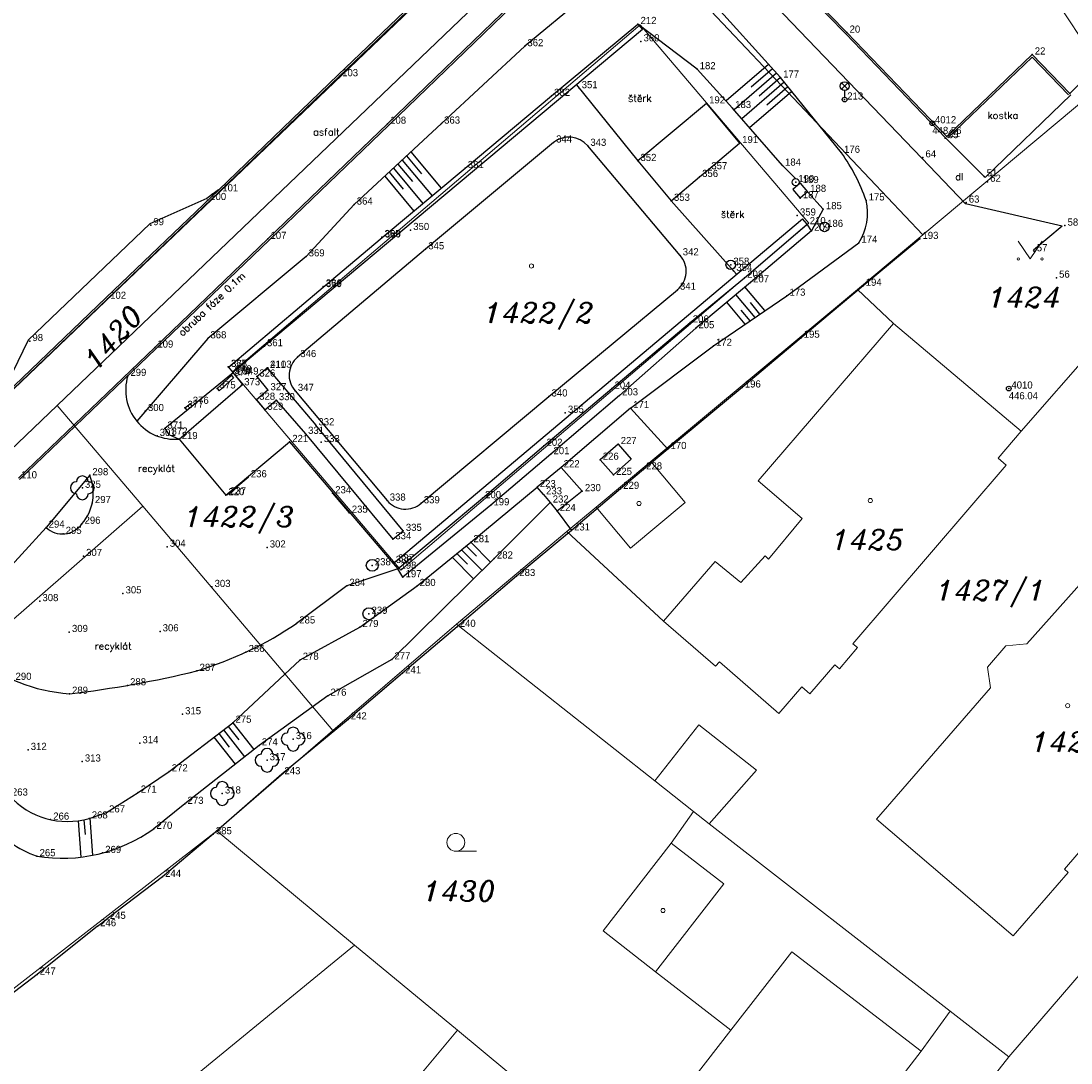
# Model space of a CAD drawing. Extents: x -573351 to -573103, y -1118956 to -1118741.
# Tile 5 of 8: x -573262 to -573174, y -1118911 to -1118823. Entities that reach past the tile are written whole.
import ezdxf
from ezdxf.enums import TextEntityAlignment as Align

# ---------------------------------------------------------------- set-up
doc = ezdxf.new("R2010")
doc.units = 0
doc.header["$MEASUREMENT"] = 0
for name, color, linetype in [('1', 7, 'CONTINUOUS'), ('2', 7, 'CONTINUOUS'), ('AB', 30, 'CONTINUOUS'), ('BETON', 214, 'CONTINUOUS'), ('BODY', 1, 'CONTINUOUS'), ('BUDOVA', 1, 'CONTINUOUS'), ('KANAL', 22, 'CONTINUOUS'), ('MANTINEL', 150, 'CONTINUOUS'), ('OBR', 5, 'CONTINUOUS'), ('PLOT', 146, 'CONTINUOUS'), ('POPIS', 7, 'CONTINUOUS'), ('pris', 6, 'CONTINUOUS'), ('STROM', 3, 'CONTINUOUS'), ('TEREN', 16, 'CONTINUOUS'), ('vstup', 4, 'CONTINUOUS'), ('ZEĎ', 220, 'CONTINUOUS'), ('ZNACKY', 6, 'CONTINUOUS')]:
    doc.layers.add(name, color=color, linetype=linetype)
for name, color, linetype, lineweight in [('dkm-Hranice parcel', 7, 'CONTINUOUS', 0), ('dkm-Parcelní čísla', 7, 'CONTINUOUS', 0), ('dkm-Vnitřní kresba', 7, 'CONTINUOUS', 0), ('dkm-Značky budov', 7, 'CONTINUOUS', 0), ('dkm-Značky kultur', 7, 'CONTINUOUS', 0)]:
    doc.layers.add(name, color=color, linetype=linetype, lineweight=lineweight)
doc.styles.add('ROMAND', font='romand', dxfattribs={"height": 0.6})
doc.styles.add('Style-ITALICS', font='ITALICS.shx')

# ---------------------------------------------------------------- blocks, each defined once
blk = doc.blocks.new('3$130')
at = {"layer": 'STROM', "color": 3, "linetype": 'Continuous'}
blk.add_circle((0, 0), 0.001, dxfattribs=at)
for centre, start, end in [((0, 1), 0, 180), ((-1, 0), 90, 270), ((1, 0), 270, 90), ((0, -1), 180, 360)]:
    blk.add_arc(centre, 1, start, end, dxfattribs=at)
blk = doc.blocks.new('4.02')
at = {"layer": 'dkm-Značky budov', "color": 7, "linetype": 'Continuous', "lineweight": 13}
blk.add_circle((-0.007, 0.001), 0.175, dxfattribs=at)
blk = doc.blocks.new('3.04')
at = {"layer": 'dkm-Značky kultur', "color": 7, "linetype": 'Continuous', "lineweight": 13}
blk.add_line((0.007, 0), (1.757, 0), dxfattribs=at)
blk.add_circle((0.007, 0.75), 0.75, dxfattribs=at)
blk = doc.blocks.new('3.14')
at = {"layer": 'dkm-Značky kultur', "color": 7, "linetype": 'Continuous', "lineweight": 13, "flags": 128}
blk.add_lwpolyline([(-1, 1.501), (0, 0), (1, 1.501)], dxfattribs=at)
at = {"layer": 'dkm-Značky kultur', "color": 7, "linetype": 'Continuous', "lineweight": 13}
for centre in [(-1, 0.001), (1, 0.001)]:
    blk.add_circle(centre, 0.1, dxfattribs=at)

msp = doc.modelspace()

# ---------------------------------------------------------------- linework, layer by layer
at = {"layer": '1', "color": 0}
for p in [(-573210.061, -1118823.618), (-573192.491, -1118824.345), (-573209.808, -1118825.077), (-573219.571, -1118825.484), (-573176.928, -1118826.182), (-573235.139, -1118828.009), (-573205.091, -1118827.421), (-573198.078, -1118828.123), (-573217.323, -1118829.664), (-573215.008, -1118829.015), (-573173.766, -1118829.46), (-573204.299, -1118830.292), (-573202.107, -1118830.68), (-573192.688, -1118829.971), (-573231.101, -1118832), (-573226.568, -1118831.991), (-573185.319, -1118831.963), (-573184.232, -1118833.214), (-573184.106, -1118833.085), (-573217.153, -1118833.579), (-573214.278, -1118833.86), (-573201.521, -1118833.63), (-573192.957, -1118834.449), (-573186.113, -1118834.831), (-573224.578, -1118835.725), (-573210.065, -1118835.132), (-573204.111, -1118835.825), (-573197.918, -1118835.525), (-573204.882, -1118836.475), (-573180.969, -1118836.423), (-573180.677, -1118836.879), (-573245.213, -1118837.687), (-573196.8, -1118836.908), (-573196.429, -1118836.99), (-573195.802, -1118837.729), (-573246.227, -1118838.413), (-573207.253, -1118838.481), (-573196.415, -1118838.262), (-573190.888, -1118838.453), (-573182.471, -1118838.634), (-573233.912, -1118838.796), (-573194.483, -1118839.184), (-573196.663, -1118839.719), (-573251.008, -1118840.529), (-573229.163, -1118840.935), (-573195.844, -1118840.444), (-573195.471, -1118841.001), (-573194.377, -1118840.674), (-573174.171, -1118840.566), (-573241.161, -1118841.685), (-573231.578, -1118841.525), (-573231.548, -1118841.565), (-573191.498, -1118842.012), (-573186.365, -1118841.684), (-573227.901, -1118842.556), (-573206.512, -1118843.066), (-573176.759, -1118842.719), (-573237.953, -1118843.154), (-573202.26, -1118843.859), (-573202.014, -1118844.378), (-573236.507, -1118845.679), (-573201.09, -1118844.942), (-573200.605, -1118845.334), (-573191.136, -1118845.623), (-573174.884, -1118844.942), (-573236.502, -1118845.734), (-573206.746, -1118845.952), (-573197.547, -1118846.458), (-573254.637, -1118846.72), (-573205.672, -1118848.707), (-573205.199, -1118849.192), (-573246.21, -1118850.042), (-573196.344, -1118849.99), (-573261.17, -1118850.273), (-573250.67, -1118850.82), (-573241.456, -1118850.702), (-573203.718, -1118850.667), (-573238.656, -1118851.618), (-573244.483, -1118852.439), (-573244.465, -1118852.455), (-573241.207, -1118852.525), (-573241.176, -1118852.511), (-573252.935, -1118853.202), (-573244.208, -1118853.174), (-573244.197, -1118853.03), (-573244.092, -1118852.913), (-573243.507, -1118853.085), (-573242.098, -1118853.252), (-573245.429, -1118854.255), (-573243.371, -1118853.988), (-573241.16, -1118854.402), (-573238.861, -1118854.46), (-573212.245, -1118854.27), (-573201.294, -1118854.174), (-573178.893, -1118854.263), (-573242.111, -1118855.205), (-573240.456, -1118855.239), (-573217.538, -1118854.929), (-573211.608, -1118854.835), (-573251.461, -1118856.156), (-573248.133, -1118855.894), (-573247.692, -1118855.549), (-573241.424, -1118856.05), (-573216.165, -1118856.3), (-573210.678, -1118855.908), (-573249.822, -1118857.627), (-573238.002, -1118858.073), (-573237.129, -1118857.354), (-573250.472, -1118858.245), (-573249.476, -1118858.135), (-573248.625, -1118858.512), (-573239.331, -1118858.755), (-573236.683, -1118858.762), (-573211.728, -1118858.93), (-573217.963, -1118859.077), (-573217.377, -1118859.781), (-573207.539, -1118859.349), (-573213.233, -1118860.246), (-573256.135, -1118861.55), (-573216.519, -1118860.885), (-573212.121, -1118861.518), (-573209.589, -1118861.066), (-573242.814, -1118861.721), (-573256.753, -1118862.606), (-573244.692, -1118863.226), (-573244.555, -1118863.158), (-573235.721, -1118863.066), (-573218.525, -1118862.548), (-573218.002, -1118863.16), (-573214.736, -1118862.889), (-573211.512, -1118862.698), (-573255.915, -1118863.889), (-573231.138, -1118863.683), (-573228.275, -1118863.908), (-573223.124, -1118863.479), (-573222.424, -1118864.077), (-573217.441, -1118863.848), (-573234.329, -1118864.7), (-573216.844, -1118864.561), (-573259.804, -1118865.954), (-573256.786, -1118865.629), (-573258.372, -1118866.482), (-573229.785, -1118866.227), (-573215.652, -1118866.192), (-573249.628, -1118867.564), (-573241.224, -1118867.623), (-573230.67, -1118866.928), (-573224.103, -1118867.176), (-573256.656, -1118868.339), (-573222.13, -1118868.549), (-573232.389, -1118869.123), (-573230.631, -1118868.921), (-573230.43, -1118868.799), (-573230.238, -1118869.413), (-573229.805, -1118870.126), (-573220.25, -1118870.025), (-573245.86, -1118870.942), (-573234.53, -1118870.851), (-573228.624, -1118870.86), (-573260.327, -1118872.134), (-573253.342, -1118871.482), (-573232.667, -1118873.198), (-573257.847, -1118874.728), (-573250.225, -1118874.674), (-573238.742, -1118874.01), (-573233.426, -1118874.313), (-573225.258, -1118874.297), (-573243.002, -1118876.414), (-573238.45, -1118877.062), (-573230.747, -1118877.036), (-573247.121, -1118877.995), (-573229.844, -1118878.197), (-573252.959, -1118879.213), (-573257.839, -1118879.921), (-573236.12, -1118880.085), (-573248.337, -1118881.644), (-573244.101, -1118882.356), (-573234.415, -1118882.076), (-573251.922, -1118884.079), (-573241.888, -1118884.262), (-573239.035, -1118883.731), (-573261.311, -1118884.643), (-573256.762, -1118885.616), (-573241.23, -1118885.507), (-573249.457, -1118886.445), (-573239.988, -1118886.684), (-573252.063, -1118888.231), (-573244.992, -1118888.301), (-573248.132, -1118889.177), (-573259.421, -1118890.501), (-573256.181, -1118890.4), (-573254.729, -1118889.894), (-573250.753, -1118891.276), (-573245.75, -1118891.727), (-573255.054, -1118893.302), (-573260.567, -1118893.577), (-573250.019, -1118895.315), (-573255.474, -1118899.462), (-573254.665, -1118898.843), (-573260.556, -1118903.529)]:
    msp.add_point(p, dxfattribs=at)
at = {"layer": 'AB', "linetype": 'Continuous'}
for p, q in [((-573192.491, -1118824.345), (-573202.606, -1118813.831)), ((-573235.139, -1118828.009), (-573224.37, -1118817.668)), ((-573231.101, -1118832), (-573220.702, -1118821.991)), ((-573184.106, -1118833.085), (-573192.491, -1118824.345)), ((-573176.928, -1118826.182), (-573184.106, -1118833.085)), ((-573173.766, -1118829.46), (-573176.928, -1118826.182)), ((-573245.213, -1118837.687), (-573235.139, -1118828.009)), ((-573215.234, -1118828.736), (-573210.065, -1118835.132)), ((-573172.544, -1118828.265), (-573173.766, -1118829.46)), ((-573241.161, -1118841.685), (-573231.101, -1118832)), ((-573245.213, -1118837.687), (-573254.637, -1118846.72)), ((-573207.253, -1118838.481), (-573201.767, -1118844.656)), ((-573250.67, -1118850.82), (-573241.161, -1118841.685)), ((-573254.637, -1118846.72), (-573263.91, -1118855.597)), ((-573262.128, -1118861.808), (-573250.67, -1118850.82)), ((-573244.077, -1118852.932), (-573249.822, -1118857.627)), ((-573249.822, -1118857.627), (-573249.476, -1118858.135)), ((-573249.476, -1118858.135), (-573248.625, -1118858.512))]:
    msp.add_line(p, q, dxfattribs=at)
at = {"layer": 'BETON', "linetype": 'Continuous'}
for p, q in [((-573217.323, -1118829.664), (-573210.061, -1118823.618)), ((-573210.061, -1118823.618), (-573209.676, -1118824.08)), ((-573209.676, -1118824.08), (-573244.093, -1118852.911)), ((-573224.578, -1118835.725), (-573217.323, -1118829.664)), ((-573231.548, -1118841.565), (-573224.578, -1118835.725)), ((-573230.623, -1118868.962), (-573196.231, -1118839.993)), ((-573195.844, -1118840.444), (-573196.231, -1118839.993)), ((-573201.09, -1118844.942), (-573195.844, -1118840.444)), ((-573195.471, -1118841.001), (-573200.605, -1118845.334)), ((-573195.471, -1118841.001), (-573195.844, -1118840.444)), ((-573236.502, -1118845.734), (-573231.548, -1118841.565)), ((-573205.672, -1118848.707), (-573201.09, -1118844.942)), ((-573200.605, -1118845.334), (-573205.199, -1118849.192)), ((-573244.465, -1118852.455), (-573236.502, -1118845.734)), ((-573212.245, -1118854.27), (-573205.672, -1118848.707)), ((-573205.199, -1118849.192), (-573211.608, -1118854.835)), ((-573244.465, -1118852.455), (-573244.092, -1118852.913)), ((-573217.963, -1118859.077), (-573212.245, -1118854.27)), ((-573211.608, -1118854.835), (-573217.377, -1118859.781)), ((-573211.728, -1118858.93), (-573213.233, -1118860.246)), ((-573211.728, -1118858.93), (-573210.616, -1118860.202)), ((-573223.124, -1118863.479), (-573217.963, -1118859.077)), ((-573217.377, -1118859.781), (-573222.424, -1118864.077)), ((-573213.233, -1118860.246), (-573212.121, -1118861.518)), ((-573210.616, -1118860.202), (-573212.121, -1118861.518)), ((-573230.238, -1118869.413), (-573223.124, -1118863.479)), ((-573222.424, -1118864.077), (-573229.805, -1118870.126)), ((-573230.623, -1118868.962), (-573230.238, -1118869.413)), ((-573229.805, -1118870.126), (-573230.238, -1118869.413))]:
    msp.add_line(p, q, dxfattribs=at)
at = {"layer": 'BODY', "linetype": 'Continuous'}
for centre in [(-573185.319, -1118831.963), (-573178.893, -1118854.263)]:
    msp.add_circle(centre, 0.2, dxfattribs=at)
at = {"layer": 'BUDOVA', "linetype": 'Continuous'}
for p, q in [((-573204.299, -1118830.292), (-573210.065, -1118835.132)), ((-573204.299, -1118830.292), (-573201.521, -1118833.63)), ((-573204.111, -1118835.825), (-573201.521, -1118833.63)), ((-573210.065, -1118835.132), (-573207.253, -1118838.481)), ((-573207.253, -1118838.481), (-573204.882, -1118836.475)), ((-573244.093, -1118852.911), (-573243.28, -1118853.91)), ((-573248.625, -1118858.512), (-573243.28, -1118853.91)), ((-573248.625, -1118858.512), (-573244.692, -1118863.226)), ((-573244.692, -1118863.226), (-573239.331, -1118858.755)), ((-573239.331, -1118858.755), (-573230.623, -1118868.962)), ((-573216.519, -1118860.885), (-573218.525, -1118862.548)), ((-573216.519, -1118860.885), (-573214.736, -1118862.889)), ((-573218.002, -1118863.16), (-573218.525, -1118862.548)), ((-573214.736, -1118862.889), (-573216.844, -1118864.561)), ((-573217.441, -1118863.848), (-573216.844, -1118864.561))]:
    msp.add_line(p, q, dxfattribs=at)
at = {"layer": 'dkm-Hranice parcel', "color": 3, "linetype": 'Continuous', "lineweight": 13}
for p, q in [((-573188.46, -1118800.98), (-573170.51, -1118828.35)), ((-573258.87, -1118855.69), (-573213.54, -1118812.28)), ((-573186.12, -1118841.35), (-573171.73, -1118829.32)), ((-573186.12, -1118841.35), (-573191.61, -1118845.93)), ((-573177.86, -1118857.84), (-573163.71, -1118841.66)), ((-573251.67, -1118864.16), (-573258.87, -1118855.69)), ((-573235.69, -1118883.02), (-573251.67, -1118864.16)), ((-573216.03, -1118866.29), (-573225.31, -1118874.06)), ((-573225.31, -1118874.06), (-573235.69, -1118883.02)), ((-573235.69, -1118883.02), (-573245.44, -1118891.44)), ((-573245.44, -1118891.44), (-573233.87, -1118901.05)), ((-573233.87, -1118901.05), (-573246.94, -1118911.77)), ((-573183.83, -1118906.59), (-573178.9, -1118910.43)), ((-573178.9, -1118910.43), (-573187.08, -1118920.91))]:
    msp.add_line(p, q, dxfattribs=at)
at = {"layer": 'dkm-Hranice parcel', "color": 3, "linetype": 'Continuous', "lineweight": 13, "flags": 128}
for points in [[(-573332.25, -1118884.1), (-573321.33, -1118894.95), (-573315.1, -1118898.66), (-573306.82, -1118896.66), (-573200.92, -1118795.35), (-573198.28, -1118789.52), (-573200.11, -1118783.29)], [(-573213.54, -1118812.28), (-573203.94, -1118822.5), (-573186.12, -1118841.35)], [(-573244.14, -1118852.85), (-573229.99, -1118869.54), (-573195.7, -1118840.37), (-573209.87, -1118823.68), (-573244.14, -1118852.85)], [(-573163.71, -1118841.66), (-573157.57, -1118851.34), (-573149.62, -1118865.75), (-573148.48, -1118870.55), (-573149.98, -1118876.23), (-573151.64, -1118878.77), (-573178.9, -1118910.43)], [(-573191.61, -1118845.93), (-573208.96, -1118860.39), (-573213.57, -1118864.23), (-573216.03, -1118866.29)], [(-573191.61, -1118845.93), (-573188.57, -1118848.78), (-573177.86, -1118857.84)], [(-573309.21, -1118907.49), (-573290.53, -1118889.51), (-573291.83, -1118887.25), (-573258.87, -1118855.69)], [(-573216.03, -1118866.29), (-573207.9, -1118873.81), (-573203.54, -1118877.61), (-573203.21, -1118877.23), (-573198.21, -1118881.58), (-573196.29, -1118879.34), (-573195.61, -1118879.93), (-573193.51, -1118877.48), (-573193.13, -1118877.81), (-573191.61, -1118876.04), (-573191.99, -1118875.72), (-573179.1, -1118860.7), (-573179.78, -1118860.12), (-573177.86, -1118857.84)], [(-573304.47, -1118912.24), (-573281.23, -1118889.96), (-573251.67, -1118864.16)], [(-573166.7, -1118866.24), (-573170.59, -1118870.84), (-573171.99, -1118869.69), (-573177.36, -1118875.73), (-573179.14, -1118875.89), (-573180.69, -1118877.68), (-573180.44, -1118879.43), (-573190, -1118890.47), (-573178.51, -1118900.28), (-573173.91, -1118894.94), (-573174.21, -1118894.67), (-573162.74, -1118881.35), (-573161.13, -1118879.48), (-573160.83, -1118879.74), (-573156.39, -1118874.59), (-573161.57, -1118870.14), (-573160.59, -1118869), (-573161.84, -1118867.92)], [(-573225.31, -1118874.06), (-573208.65, -1118887.23), (-573205.39, -1118889.81)], [(-573205.39, -1118889.81), (-573207.26, -1118892.48), (-573212.99, -1118899.86), (-573208.57, -1118903.3), (-573202.25, -1118908.2), (-573210.56, -1118918.92), (-573211.31, -1118919.72)], [(-573205.39, -1118889.81), (-573204.06, -1118890.86), (-573183.83, -1118906.59)], [(-573245.44, -1118891.44), (-573265.37, -1118906.88), (-573306.74, -1118939.39)], [(-573233.87, -1118901.05), (-573225.23, -1118908.21), (-573216.77, -1118915.24), (-573211.31, -1118919.72)], [(-573187.08, -1118920.91), (-573191.88, -1118917.28), (-573186.25, -1118909.95), (-573183.83, -1118906.59)]]:
    msp.add_lwpolyline(points, dxfattribs=at)
at = {"layer": 'dkm-Vnitřní kresba', "color": 2, "linetype": 'Continuous', "lineweight": 0}
for p, q in [((-573188.57, -1118848.78), (-573199.94, -1118862.03)), ((-573208.96, -1118860.39), (-573206.08, -1118863.85)), ((-573199.94, -1118862.03), (-573196.26, -1118865.2)), ((-573213.57, -1118864.23), (-573210.69, -1118867.69)), ((-573206.08, -1118863.85), (-573210.69, -1118867.69)), ((-573196.26, -1118865.2), (-573199.08, -1118868.61)), ((-573199.37, -1118868.33), (-573201.41, -1118870.58)), ((-573199.37, -1118868.33), (-573199.08, -1118868.61)), ((-573203.58, -1118868.79), (-573207.9, -1118873.81)), ((-573203.58, -1118868.79), (-573201.41, -1118870.58)), ((-573204.93, -1118882.52), (-573208.65, -1118887.23)), ((-573204.93, -1118882.52), (-573200.09, -1118886.34)), ((-573200.09, -1118886.34), (-573204.06, -1118890.86)), ((-573207.26, -1118892.48), (-573202.84, -1118895.91)), ((-573202.84, -1118895.91), (-573208.57, -1118903.3)), ((-573197.13, -1118901.6), (-573202.25, -1118908.2)), ((-573197.13, -1118901.6), (-573186.25, -1118909.95)), ((-573225.23, -1118908.21), (-573229.35, -1118913.13))]:
    msp.add_line(p, q, dxfattribs=at)
at = {"layer": 'KANAL', "linetype": 'Continuous'}
for p, q in [((-573242.098, -1118853.252), (-573241.207, -1118852.525)), ((-573241.207, -1118852.525), (-573237.129, -1118857.354)), ((-573242.098, -1118853.252), (-573241.16, -1118854.402)), ((-573241.16, -1118854.402), (-573242.111, -1118855.205)), ((-573242.111, -1118855.205), (-573241.424, -1118856.05)), ((-573241.424, -1118856.05), (-573240.456, -1118855.239)), ((-573240.456, -1118855.239), (-573238.002, -1118858.073)), ((-573238.002, -1118858.073), (-573230.67, -1118866.928)), ((-573229.785, -1118866.227), (-573237.129, -1118857.354)), ((-573230.67, -1118866.928), (-573229.785, -1118866.227))]:
    msp.add_line(p, q, dxfattribs=at)
at = {"layer": 'MANTINEL', "linetype": 'Continuous'}
for p, q in [((-573217.153, -1118833.579), (-573227.901, -1118842.556)), ((-573206.512, -1118843.066), (-573214.278, -1118833.86)), ((-573227.901, -1118842.556), (-573238.656, -1118851.618)), ((-573217.538, -1118854.929), (-573206.746, -1118845.952)), ((-573238.861, -1118854.46), (-573231.138, -1118863.683)), ((-573228.275, -1118863.908), (-573217.538, -1118854.929))]:
    msp.add_line(p, q, dxfattribs=at)
for centre, radius, start, end in [((-573215.86, -1118835.2), 2.073, 40.25768, 128.5777), ((-573207.999, -1118844.398), 1.996, 308.88186, 41.84721), ((-573237.408, -1118853.136), 1.966, 129.42234, 222.32619), ((-573229.594, -1118862.369), 2.027, 220.40626, 310.63709)]:
    msp.add_arc(centre, radius, start, end, dxfattribs=at)
at = {"layer": 'OBR', "linetype": 'Continuous'}
for p, q in [((-573192.599, -1118824.449), (-573202.714, -1118813.935)), ((-573235.243, -1118827.901), (-573224.474, -1118817.56)), ((-573230.997, -1118832.108), (-573220.598, -1118822.099)), ((-573198.506, -1118822.093), (-573186.185, -1118834.9)), ((-573184.214, -1118833.189), (-573192.599, -1118824.449)), ((-573176.932, -1118826.394), (-573184, -1118833.191)), ((-573173.874, -1118829.564), (-573176.932, -1118826.394)), ((-573245.317, -1118837.579), (-573235.243, -1118827.901)), ((-573180.865, -1118836.531), (-573173.662, -1118829.568)), ((-573241.057, -1118841.793), (-573230.997, -1118832.108)), ((-573184.214, -1118833.189), (-573180.865, -1118836.531)), ((-573186.185, -1118834.9), (-573182.523, -1118838.725)), ((-573245.317, -1118837.579), (-573254.741, -1118846.612)), ((-573245.3, -1118837.565), (-573246.302, -1118838.282)), ((-573246.302, -1118838.282), (-573251.093, -1118840.402)), ((-573174.39, -1118840.618), (-573182.523, -1118838.725)), ((-573251.093, -1118840.402), (-573261.293, -1118850.183)), ((-573174.39, -1118840.618), (-573176.823, -1118842.642)), ((-573250.566, -1118850.928), (-573241.057, -1118841.793)), ((-573176.759, -1118842.719), (-573176.823, -1118842.642)), ((-573254.741, -1118846.612), (-573264.014, -1118855.489)), ((-573261.293, -1118850.183), (-573263.497, -1118854.704)), ((-573262.024, -1118861.916), (-573250.566, -1118850.928))]:
    msp.add_line(p, q, dxfattribs=at)
at = {"layer": 'PLOT', "linetype": 'Continuous'}
for p, q in [((-573210.678, -1118855.908), (-573216.519, -1118860.885)), ((-573207.539, -1118859.349), (-573210.678, -1118855.908)), ((-573216.844, -1118864.561), (-573215.652, -1118866.192)), ((-573215.652, -1118866.192), (-573220.25, -1118870.025)), ((-573220.25, -1118870.025), (-573225.258, -1118874.297)), ((-573225.258, -1118874.297), (-573229.844, -1118878.197)), ((-573229.844, -1118878.197), (-573234.415, -1118882.076)), ((-573234.415, -1118882.076), (-573239.988, -1118886.684)), ((-573239.988, -1118886.684), (-573245.75, -1118891.727)), ((-573245.75, -1118891.727), (-573250.019, -1118895.315)), ((-573250.019, -1118895.315), (-573254.665, -1118898.843)), ((-573255.474, -1118899.462), (-573260.556, -1118903.529)), ((-573260.556, -1118903.529), (-573265.397, -1118907.193))]:
    msp.add_line(p, q, dxfattribs=at)
at = {"layer": 'pris', "linetype": 'Continuous'}
for p, q in [((-573245.429, -1118854.255), (-573244.208, -1118853.174)), ((-573245.263, -1118854.442), (-573244.042, -1118853.361)), ((-573244.208, -1118853.174), (-573244.042, -1118853.361)), ((-573245.429, -1118854.255), (-573245.263, -1118854.442)), ((-573248.133, -1118855.894), (-573247.692, -1118855.549)), ((-573248.133, -1118855.894), (-573247.979, -1118856.091)), ((-573247.979, -1118856.091), (-573247.538, -1118855.746)), ((-573247.692, -1118855.549), (-573247.538, -1118855.746))]:
    msp.add_line(p, q, dxfattribs=at)
at = {"layer": 'TEREN', "linetype": 'Continuous'}
for p, q in [((-573213.938, -1118820.812), (-573219.571, -1118825.484)), ((-573198.078, -1118828.123), (-573204.184, -1118821.345)), ((-573205.091, -1118827.421), (-573210.061, -1118823.618)), ((-573219.571, -1118825.484), (-573226.568, -1118831.991)), ((-573199.082, -1118827.008), (-573202.63, -1118830.075)), ((-573202.107, -1118830.68), (-573205.091, -1118827.421)), ((-573198.413, -1118827.751), (-573201.976, -1118830.832)), ((-573198.747, -1118827.38), (-573200.53, -1118828.921)), ((-573197.763, -1118828.512), (-573201.322, -1118831.588)), ((-573198.078, -1118828.123), (-573199.878, -1118829.68)), ((-573197.448, -1118828.901), (-573199.227, -1118830.438)), ((-573192.957, -1118834.449), (-573198.078, -1118828.123)), ((-573197.134, -1118829.289), (-573200.668, -1118832.345)), ((-573197.918, -1118835.525), (-573202.107, -1118830.68)), ((-573226.568, -1118831.991), (-573233.912, -1118838.796)), ((-573229.873, -1118835.053), (-573227.358, -1118838.054)), ((-573229.506, -1118834.713), (-573228.248, -1118836.214)), ((-573229.138, -1118834.373), (-573226.592, -1118837.412)), ((-573230.607, -1118835.734), (-573228.125, -1118838.697)), ((-573230.24, -1118835.394), (-573229.015, -1118836.856)), ((-573197.918, -1118835.525), (-573196.817, -1118836.608)), ((-573231.342, -1118836.414), (-573228.891, -1118839.339)), ((-573230.974, -1118836.074), (-573229.781, -1118837.498)), ((-573196.5, -1118836.92), (-573196.429, -1118836.99)), ((-573195.802, -1118837.729), (-573194.483, -1118839.184)), ((-573233.912, -1118838.796), (-573237.953, -1118843.154)), ((-573194.483, -1118839.184), (-573195.471, -1118841.001)), ((-573197.547, -1118846.458), (-573191.498, -1118842.012)), ((-573237.953, -1118843.154), (-573246.21, -1118850.042)), ((-573199.387, -1118847.713), (-573201.062, -1118845.718)), ((-573203.718, -1118850.667), (-573197.547, -1118846.458)), ((-573200.217, -1118848.279), (-573201.828, -1118846.361)), ((-573201.048, -1118848.846), (-573202.594, -1118847.004)), ((-573199.802, -1118847.996), (-573200.608, -1118847.037)), ((-573200.633, -1118848.562), (-573201.373, -1118847.68)), ((-573246.21, -1118850.042), (-573252.184, -1118856.997)), ((-573210.678, -1118855.908), (-573203.718, -1118850.667)), ((-573256.135, -1118861.55), (-573259.804, -1118865.954)), ((-573224.103, -1118867.176), (-573218.525, -1118862.548)), ((-573222.13, -1118868.549), (-573217.441, -1118863.848)), ((-573264.231, -1118870.798), (-573259.804, -1118865.954)), ((-573228.624, -1118870.86), (-573224.103, -1118867.176)), ((-573224.492, -1118867.493), (-573223.638, -1118868.361)), ((-573224.103, -1118867.176), (-573222.445, -1118868.859)), ((-573230.747, -1118877.036), (-573222.13, -1118868.549)), ((-573225.66, -1118868.445), (-573223.87, -1118870.263)), ((-573225.271, -1118868.128), (-573224.387, -1118869.025)), ((-573224.882, -1118867.811), (-573223.158, -1118869.561)), ((-573230.238, -1118869.413), (-573234.53, -1118870.851)), ((-573234.53, -1118870.851), (-573238.742, -1118874.01)), ((-573233.426, -1118874.313), (-573228.624, -1118870.86)), ((-573238.45, -1118877.062), (-573233.426, -1118874.313)), ((-573244.101, -1118882.356), (-573238.45, -1118877.062)), ((-573230.747, -1118877.036), (-573236.12, -1118880.085)), ((-573236.12, -1118880.085), (-573241.888, -1118884.262)), ((-573249.457, -1118886.445), (-573244.101, -1118882.356)), ((-573244.498, -1118882.659), (-573243.61, -1118883.789)), ((-573244.101, -1118882.356), (-573242.328, -1118884.608)), ((-573245.691, -1118883.57), (-573243.9, -1118885.845)), ((-573245.293, -1118883.266), (-573244.4, -1118884.401)), ((-573244.896, -1118882.963), (-573243.114, -1118885.227)), ((-573241.888, -1118884.262), (-573248.132, -1118889.177)), ((-573252.063, -1118888.231), (-573249.457, -1118886.445)), ((-573254.729, -1118889.894), (-573252.063, -1118888.231)), ((-573248.132, -1118889.177), (-573250.753, -1118891.276)), ((-573257.117, -1118890.597), (-573256.884, -1118893.653)), ((-573256.622, -1118890.511), (-573256.528, -1118891.752)), ((-573256.181, -1118890.4), (-573254.729, -1118889.894)), ((-573256.13, -1118890.382), (-573255.893, -1118893.496))]:
    msp.add_line(p, q, dxfattribs=at)
for centre, radius, start, end in [((-573204.97, -1118843.193), 14.859, 18.60364, 36.05017), ((-573195.393, -1118839.513), 4.628, 327.31252, 13.23589), ((-573248.972, -1118854.389), 4.137, 163.32191, 274.80892), ((-573259.729, -1118863.068), 3.901, 318.96752, 22.89685), ((-573258.439, -1118864.457), 2.026, 227.6339, 324.65877), ((-573256.362, -1118847.763), 31.613, 286.99695, 303.87399), ((-573256.751, -1118865.289), 14.672, 231.56439, 265.74816), ((-573268.092, -1118792.08), 88.438, 276.65743, 283.71696), ((-573258, -1118884.075), 6.581, 221.96718, 286.04284), ((-573257.446, -1118884.81), 9.306, 219.32902, 250.40259), ((-573258.456, -1118880.502), 13.244, 260.82801, 305.56255)]:
    msp.add_arc(centre, radius, start, end, dxfattribs=at)
at = {"layer": 'vstup', "linetype": 'Continuous'}
for p, q in [((-573204.882, -1118836.475), (-573204.111, -1118835.825)), ((-573244.555, -1118863.158), (-573242.814, -1118861.721)), ((-573235.721, -1118863.066), (-573234.329, -1118864.7)), ((-573218.002, -1118863.16), (-573217.441, -1118863.848)), ((-573255.474, -1118899.462), (-573254.665, -1118898.843))]:
    msp.add_line(p, q, dxfattribs=at)
at = {"layer": 'ZEĎ', "linetype": 'Continuous'}
for p, q in [((-573186.365, -1118841.684), (-573191.136, -1118845.623)), ((-573191.136, -1118845.623), (-573196.344, -1118849.99)), ((-573196.344, -1118849.99), (-573201.294, -1118854.174)), ((-573201.294, -1118854.174), (-573207.539, -1118859.349)), ((-573207.539, -1118859.349), (-573209.589, -1118861.066)), ((-573209.589, -1118861.066), (-573211.512, -1118862.698)), ((-573211.512, -1118862.698), (-573215.652, -1118866.192))]:
    msp.add_line(p, q, dxfattribs=at)
at = {"layer": 'ZNACKY', "linetype": 'Continuous'}
for p, q in [((-573192.416, -1118828.573), (-573192.948, -1118829.105)), ((-573192.946, -1118828.575), (-573192.414, -1118829.108)), ((-573192.688, -1118829.218), (-573192.688, -1118829.771)), ((-573196.429, -1118836.99), (-573197.042, -1118837.523)), ((-573197.042, -1118837.523), (-573196.415, -1118838.262)), ((-573196.429, -1118836.99), (-573195.802, -1118837.729)), ((-573195.802, -1118837.729), (-573196.415, -1118838.262))]:
    msp.add_line(p, q, dxfattribs=at)
for centre, radius in [((-573192.68, -1118828.842), 0.376), ((-573192.688, -1118829.971), 0.2), ((-573196.8, -1118836.908), 0.3), ((-573194.377, -1118840.674), 0.4), ((-573202.26, -1118843.859), 0.4), ((-573232.389, -1118869.123), 0.5), ((-573232.667, -1118873.198), 0.5)]:
    msp.add_circle(centre, radius, dxfattribs=at)

# ---------------------------------------------------------------- block references
at = {"layer": 'dkm-Značky budov', "color": 7, "linetype": 'Continuous', "lineweight": 13}
for p in [(-573219, -1118843.96), (-573209.96, -1118863.92), (-573190.52, -1118863.68), (-573173.94, -1118880.92), (-573207.94, -1118898.14)]:
    msp.add_blockref('4.02', p, dxfattribs=at)
at = {"layer": 'dkm-Značky kultur', "color": 7, "linetype": 'Continuous', "lineweight": 13}
for name, p in [('3.14', (-573177.09, -1118843.37)), ('3.04', (-573225.37, -1118893.16))]:
    msp.add_blockref(name, p, dxfattribs=at)
at = {"layer": 'STROM', "color": 3, "linetype": 'Continuous', "xscale": 0.5, "yscale": 0.5}
for p in [(-573256.753, -1118862.606), (-573239.035, -1118883.731), (-573241.23, -1118885.507), (-573244.992, -1118888.301)]:
    msp.add_blockref('3$130', p, dxfattribs=at)

# ---------------------------------------------------------------- texts
at = {"layer": '2', "color": 0}
for s, p in [(' 212', (-573210.061, -1118823.618)), (' 360', (-573209.808, -1118825.077)), (' 20', (-573192.491, -1118824.345)), (' 362', (-573219.571, -1118825.484)), (' 22', (-573176.928, -1118826.182)), (' 182', (-573205.091, -1118827.421)), (' 103', (-573235.139, -1118828.009)), (' 177', (-573198.078, -1118828.123)), (' 351', (-573215.008, -1118829.015)), (' 382', (-573217.323, -1118829.664)), (' 192', (-573204.299, -1118830.292)), (' 213', (-573192.688, -1118829.971)), (' 183', (-573202.107, -1118830.68)), (' 108', (-573231.101, -1118832)), (' 363', (-573226.568, -1118831.991)), (' 21', (-573184.106, -1118833.085)), (' 344', (-573217.153, -1118833.579)), (' 343', (-573214.278, -1118833.86)), (' 191', (-573201.521, -1118833.63)), (' 65', (-573184.232, -1118833.214)), (' 176', (-573192.957, -1118834.449)), (' 64', (-573186.113, -1118834.831)), (' 381', (-573224.578, -1118835.725)), (' 352', (-573210.065, -1118835.132)), (' 184', (-573197.918, -1118835.525)), (' 356', (-573204.882, -1118836.475)), (' 357', (-573204.111, -1118835.825)), (' 51', (-573180.969, -1118836.423)), (' 190', (-573196.8, -1118836.908)), (' 189', (-573196.429, -1118836.99)), (' 62', (-573180.677, -1118836.879)), (' 101', (-573245.213, -1118837.687)), (' 187', (-573196.415, -1118838.262)), (' 188', (-573195.802, -1118837.729)), (' 100', (-573246.227, -1118838.413)), (' 364', (-573233.912, -1118838.796)), (' 353', (-573207.253, -1118838.481)), (' 185', (-573194.483, -1118839.184)), (' 175', (-573190.888, -1118838.453)), (' 63', (-573182.471, -1118838.634)), (' 359', (-573196.663, -1118839.719)), (' 99', (-573251.008, -1118840.529)), (' 350', (-573229.163, -1118840.935)), (' 210', (-573195.844, -1118840.444)), (' 209', (-573195.471, -1118841.001)), (' 186', (-573194.377, -1118840.674)), (' 58', (-573174.171, -1118840.566)), (' 107', (-573241.161, -1118841.685)), (' 365', (-573231.578, -1118841.525)), (' 380', (-573231.548, -1118841.565)), (' 193', (-573186.365, -1118841.684)), (' 345', (-573227.901, -1118842.556)), (' 174', (-573191.498, -1118842.012)), (' 57', (-573176.759, -1118842.719)), (' 369', (-573237.953, -1118843.154)), (' 342', (-573206.512, -1118843.066)), (' 358', (-573202.26, -1118843.859)), (' 354', (-573202.014, -1118844.378)), (' 208', (-573201.09, -1118844.942)), (' 207', (-573200.605, -1118845.334)), (' 56', (-573174.884, -1118844.942)), (' 366', (-573236.507, -1118845.679)), (' 379', (-573236.502, -1118845.734)), (' 341', (-573206.746, -1118845.952)), (' 194', (-573191.136, -1118845.623)), (' 102', (-573254.637, -1118846.72)), (' 173', (-573197.547, -1118846.458)), (' 206', (-573205.672, -1118848.707)), (' 205', (-573205.199, -1118849.192)), (' 98', (-573261.17, -1118850.273)), (' 368', (-573246.21, -1118850.042)), (' 361', (-573241.456, -1118850.702)), (' 172', (-573203.718, -1118850.667)), (' 195', (-573196.344, -1118849.99)), (' 109', (-573250.67, -1118850.82)), (' 346', (-573238.656, -1118851.618)), (' 367', (-573244.483, -1118852.439)), (' 378', (-573244.465, -1118852.455)), (' 299', (-573252.935, -1118853.202)), (' 374', (-573244.208, -1118853.174)), (' 370', (-573244.197, -1118853.03)), (' 348', (-573244.092, -1118852.913)), (' 349', (-573243.507, -1118853.085)), (' 326', (-573242.098, -1118853.252)), (' 211', (-573241.207, -1118852.525)), (' 4103', (-573241.176, -1118852.511)), (' 375', (-573245.429, -1118854.255)), (' 373', (-573243.371, -1118853.988)), (' 204', (-573212.245, -1118854.27)), (' 196', (-573201.294, -1118854.174)), (' 327', (-573241.16, -1118854.402)), (' 347', (-573238.861, -1118854.46)), (' 340', (-573217.538, -1118854.929)), (' 203', (-573211.608, -1118854.835)), (' 377', (-573248.133, -1118855.894)), (' 376', (-573247.692, -1118855.549)), (' 328', (-573242.111, -1118855.205)), (' 330', (-573240.456, -1118855.239)), (' 171', (-573210.678, -1118855.908)), (' 300', (-573251.461, -1118856.156)), (' 329', (-573241.424, -1118856.05)), (' 355', (-573216.165, -1118856.3)), (' 371', (-573249.822, -1118857.627)), (' 332', (-573237.129, -1118857.354)), (' 301', (-573250.472, -1118858.245)), (' 372', (-573249.476, -1118858.135)), (' 219', (-573248.625, -1118858.512)), (' 331', (-573238.002, -1118858.073)), (' 221', (-573239.331, -1118858.755)), (' 333', (-573236.683, -1118858.762)), (' 202', (-573217.963, -1118859.077)), (' 227', (-573211.728, -1118858.93)), (' 170', (-573207.539, -1118859.349)), (' 201', (-573217.377, -1118859.781)), (' 226', (-573213.233, -1118860.246)), (' 222', (-573216.519, -1118860.885)), (' 228', (-573209.589, -1118861.066)), (' 110', (-573262.128, -1118861.808)), (' 298', (-573256.135, -1118861.55)), (' 236', (-573242.814, -1118861.721)), (' 225', (-573212.121, -1118861.518)), (' 325', (-573256.753, -1118862.606)), (' 234', (-573235.721, -1118863.066)), (' 223', (-573218.525, -1118862.548)), (' 230', (-573214.736, -1118862.889)), (' 229', (-573211.512, -1118862.698)), (' 297', (-573255.915, -1118863.889)), (' 220', (-573244.692, -1118863.226)), (' 237', (-573244.555, -1118863.158)), (' 338', (-573231.138, -1118863.683)), (' 339', (-573228.275, -1118863.908)), (' 200', (-573223.124, -1118863.479)), (' 233', (-573218.002, -1118863.16)), (' 232', (-573217.441, -1118863.848)), (' 235', (-573234.329, -1118864.7)), (' 199', (-573222.424, -1118864.077)), (' 224', (-573216.844, -1118864.561)), (' 296', (-573256.786, -1118865.629)), (' 294', (-573259.804, -1118865.954)), (' 295', (-573258.372, -1118866.482)), (' 335', (-573229.785, -1118866.227)), (' 231', (-573215.652, -1118866.192)), (' 334', (-573230.67, -1118866.928)), (' 281', (-573224.103, -1118867.176)), (' 307', (-573256.656, -1118868.339)), (' 304', (-573249.628, -1118867.564)), (' 302', (-573241.224, -1118867.623)), (' 238', (-573232.389, -1118869.123)), (' 336', (-573230.631, -1118868.921)), (' 337', (-573230.43, -1118868.799)), (' 282', (-573222.13, -1118868.549)), (' 198', (-573230.238, -1118869.413)), (' 197', (-573229.805, -1118870.126)), (' 283', (-573220.25, -1118870.025)), (' 303', (-573245.86, -1118870.942)), (' 284', (-573234.53, -1118870.851)), (' 280', (-573228.624, -1118870.86)), (' 305', (-573253.342, -1118871.482)), (' 308', (-573260.327, -1118872.134)), (' 239', (-573232.667, -1118873.198)), (' 285', (-573238.742, -1118874.01)), (' 279', (-573233.426, -1118874.313)), (' 240', (-573225.258, -1118874.297)), (' 309', (-573257.847, -1118874.728)), (' 306', (-573250.225, -1118874.674)), (' 286', (-573243.002, -1118876.414)), (' 278', (-573238.45, -1118877.062)), (' 277', (-573230.747, -1118877.036)), (' 287', (-573247.121, -1118877.995)), (' 290', (-573262.589, -1118878.75)), (' 241', (-573229.844, -1118878.197)), (' 288', (-573252.959, -1118879.213)), (' 289', (-573257.839, -1118879.921)), (' 276', (-573236.12, -1118880.085)), (' 315', (-573248.337, -1118881.644)), (' 275', (-573244.101, -1118882.356)), (' 242', (-573234.415, -1118882.076)), (' 314', (-573251.922, -1118884.079)), (' 274', (-573241.888, -1118884.262)), (' 316', (-573239.035, -1118883.731)), (' 312', (-573261.311, -1118884.643)), (' 313', (-573256.762, -1118885.616)), (' 317', (-573241.23, -1118885.507)), (' 272', (-573249.457, -1118886.445)), (' 243', (-573239.988, -1118886.684)), (' 263', (-573262.893, -1118888.476)), (' 271', (-573252.063, -1118888.231)), (' 318', (-573244.992, -1118888.301)), (' 273', (-573248.132, -1118889.177)), (' 268', (-573256.181, -1118890.4)), (' 267', (-573254.729, -1118889.894)), (' 266', (-573259.421, -1118890.501)), (' 270', (-573250.753, -1118891.276)), (' 385', (-573245.75, -1118891.727)), (' 265', (-573260.567, -1118893.577)), (' 269', (-573255.054, -1118893.302)), (' 244', (-573250.019, -1118895.315)), (' 245', (-573254.665, -1118898.843)), (' 246', (-573255.474, -1118899.462)), (' 247', (-573260.556, -1118903.529))]:
    msp.add_text(s, height=0.6, dxfattribs=at).set_placement(p)
at = {"layer": 'BODY', "linetype": 'Continuous'}
for s, p in [(' 4012', (-573185.319, -1118831.963)), ('448.56', (-573185.319, -1118832.863)), (' 4010', (-573178.893, -1118854.263)), ('446.04', (-573178.893, -1118855.163))]:
    msp.add_text(s, height=0.6, dxfattribs=at).set_placement(p)
at = {"layer": 'dkm-Parcelní čísla', "color": 2, "linetype": 'Continuous', "lineweight": 0, "style": 'Style-ITALICS'}
for s, p in [('1424', (-573177.558, -1118847.44)), ('1422/3', (-573243.556, -1118865.88)), ('1427/1', (-573180.365, -1118872.08)), ('1430', (-573225.068, -1118897.35))]:
    msp.add_text(s, height=1.7, dxfattribs=at).set_placement(p, align=Align.CENTER)
at = {"layer": 'dkm-Parcelní čísla', "color": 1, "linetype": 'Continuous', "lineweight": 0, "style": 'Style-ITALICS'}
for s, p in [('1422/2', (-573218.38, -1118848.73)), ('1425', (-573190.721, -1118867.81)), ('1426', (-573173.938, -1118884.81))]:
    msp.add_text(s, height=1.7, dxfattribs=at).set_placement(p, align=Align.CENTER)
at = {"layer": 'dkm-Parcelní čísla', "color": 2, "linetype": 'Continuous', "lineweight": 0, "style": 'Style-ITALICS'}
msp.add_text('1420', height=1.7, rotation=49, dxfattribs=at).set_placement((-573253.531, -1118850.521), align=Align.CENTER)
at = {"layer": 'POPIS', "style": 'ROMAND'}
for s, p in [('štěrk', (-573210.888, -1118830.151)), ('kostka', (-573180.678, -1118831.593)), ('asfalt', (-573237.358, -1118833.002)), ('dl', (-573183.396, -1118836.758)), ('štěrk', (-573203.088, -1118839.924)), ('recyklát', (-573252.08, -1118861.277)), ('recyklát', (-573255.711, -1118876.206))]:
    msp.add_text(s, height=0.6, dxfattribs=at).set_placement(p)
msp.add_text('obruba fáze 0.1m', height=0.6, rotation=43.36125, dxfattribs=at).set_placement((-573248.345, -1118849.906))

doc.saveas('drawing.dxf')
